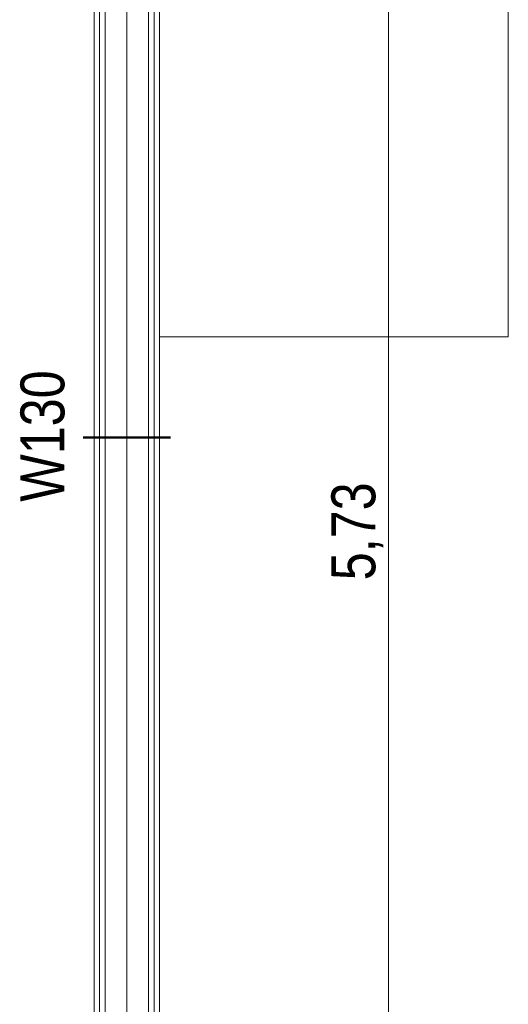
# Model space of a CAD drawing. Extents: x -620 to 3480, y 62 to 1107.
# Tile 100 of 244: x -334 to -312, y 908 to 953. Entities that reach past the tile are written whole.
import ezdxf
from ezdxf.lldxf.tags import DXFTag

# ---------------------------------------------------------------- set-up
doc = ezdxf.new("R2010")
doc.units = 0
doc.layers.get('0').update_dxf_attribs({"lineweight": 35})
for name, color, linetype, lineweight, true_color in [('00 -Bauelemente -Dämmung innen', 7, 'Continuous', 9, 0xff7fe6), ('00 -Bauelemente -Gipskarton', 7, 'Continuous', 9, 0xff7fe6), ('30 -34 Innenwände- 2 nichttragend', 7, 'Continuous', 18, 0xff7fe6), ('60- 61 allgemeine Ausstattung- 1 Möbel', 7, 'Continuous', 9, 0x00cccc), ('70 -76 Bemaßung- 2 Allgemein', 9, 'Continuous', 5, 0x808080)]:
    doc.layers.add(name, color=color, linetype=linetype, lineweight=lineweight, true_color=true_color)
doc.layers.add('70 -71 Achsen- 1 Gebäudeachsen', color=7, linetype='STRICHPUNKT2-A06G9GKV8I', lineweight=18)
doc.layers.add('70 -75 Raumstempel- 3 Wandstempel', color=7, linetype='Continuous', lineweight=50)
doc.styles.get("Standard").update_dxf_attribs({"font": 'ARIALN.TTF'})
tags = doc.linetypes.add('STRICHPUNKT2-A06G9GKV8I', pattern=[12.7, 6.35, -3.175, 0, -3.175]).pattern_tags.tags
tags[10:11] = [DXFTag(74, 4), DXFTag(75, 0), DXFTag(340, '0'), DXFTag(46, 0.0), DXFTag(50, 0.0), DXFTag(44, 0.0), DXFTag(45, 0.0)]
tags[8:9] = [DXFTag(74, 4), DXFTag(75, 0), DXFTag(340, '0'), DXFTag(46, 0.0), DXFTag(50, 0.0), DXFTag(44, 0.0), DXFTag(45, 0.0)]
tags[6:7] = [DXFTag(74, 4), DXFTag(75, 0), DXFTag(340, '0'), DXFTag(46, 0.0), DXFTag(50, 0.0), DXFTag(44, 0.0), DXFTag(45, 0.0)]
tags[4:5] = [DXFTag(74, 4), DXFTag(75, 0), DXFTag(340, '0'), DXFTag(46, 0.0), DXFTag(50, 0.0), DXFTag(44, 0.0), DXFTag(45, 0.0)]

# ---------------------------------------------------------------- blocks, each defined once
blk = doc.blocks.new('Referenz-A06G9GKX8I')
at = {"layer": '00 -Bauelemente -Dämmung innen', "color": 0, "linetype": 'Continuous', "ltscale": 0.13}
for p, q in [((-330.513, 986.957), (-330.513, 871.857)), ((-328.513, 986.957), (-328.513, 871.857))]:
    blk.add_line(p, q, dxfattribs=at)
at = {"layer": '00 -Bauelemente -Gipskarton', "color": 0, "linetype": 'Continuous', "ltscale": 0.13}
for p, q in [((-331.013, 986.957), (-331.013, 872.357)), ((-330.763, 986.957), (-330.763, 872.107)), ((-330.513, 986.957), (-330.513, 871.857)), ((-328.513, 986.957), (-328.513, 871.857)), ((-328.263, 986.957), (-328.263, 872.107)), ((-328.013, 986.957), (-328.013, 872.357))]:
    blk.add_line(p, q, dxfattribs=at)
at = {"layer": '30 -34 Innenwände- 2 nichttragend', "color": 0, "linetype": 'Continuous', "ltscale": 0.18}
for p, q in [((-331.013, 986.957), (-331.013, 872.357)), ((-328.013, 986.957), (-328.013, 872.357))]:
    blk.add_line(p, q, dxfattribs=at)
at = {"layer": '60- 61 allgemeine Ausstattung- 1 Möbel', "color": 0, "linetype": 'Continuous', "ltscale": 0.13}
for p, q in [((-328.013, 938.678), (-328.013, 978.678)), ((-312.013, 978.678), (-312.013, 938.678)), ((-312.013, 938.678), (-328.013, 938.678))]:
    blk.add_line(p, q, dxfattribs=at)
at = {"layer": '70 -71 Achsen- 1 Gebäudeachsen', "color": 0, "linetype": 'STRICHPUNKT2-A06G9GKV8I', "ltscale": 0.18}
blk.add_line((-329.513, 1075.897), (-329.513, 76.457), dxfattribs=at)
at = {"layer": '70 -75 Raumstempel- 3 Wandstempel', "color": 0, "linetype": 'Continuous', "ltscale": 0.5}
blk.add_line((-331.513, 934.057), (-327.513, 934.057), dxfattribs=at)
at = {"layer": '70 -76 Bemaßung- 2 Allgemein', "color": 0, "linetype": 'Continuous', "ltscale": 0.13}
blk.add_line((-317.513, 873.418), (-317.513, 985.897), dxfattribs=at)
at = {"layer": '70 -75 Raumstempel- 3 Wandstempel', "color": 0, "linetype": 'Continuous', "ltscale": 0.5, "insert": (-334.392, 931.115), "char_height": 2.01377, "attachment_point": 1, "rotation": 90}
blk.add_mtext('{\\fArial Narrow;W130}', dxfattribs=at)
at = {"layer": '70 -76 Bemaßung- 2 Allgemein', "color": 0, "linetype": 'Continuous', "ltscale": 0.13, "insert": (-320.129, 927.513), "char_height": 2.01377, "attachment_point": 1, "rotation": 90}
blk.add_mtext('{\\fArial Narrow;5,73}', dxfattribs=at)

msp = doc.modelspace()

# ---------------------------------------------------------------- block references
at = {"color": 8, "lineweight": 25, "ltscale": 0.25, "true_color": 0x808080}
msp.add_blockref('Referenz-A06G9GKX8I', (0, 0), dxfattribs=at)

doc.saveas('drawing.dxf')
